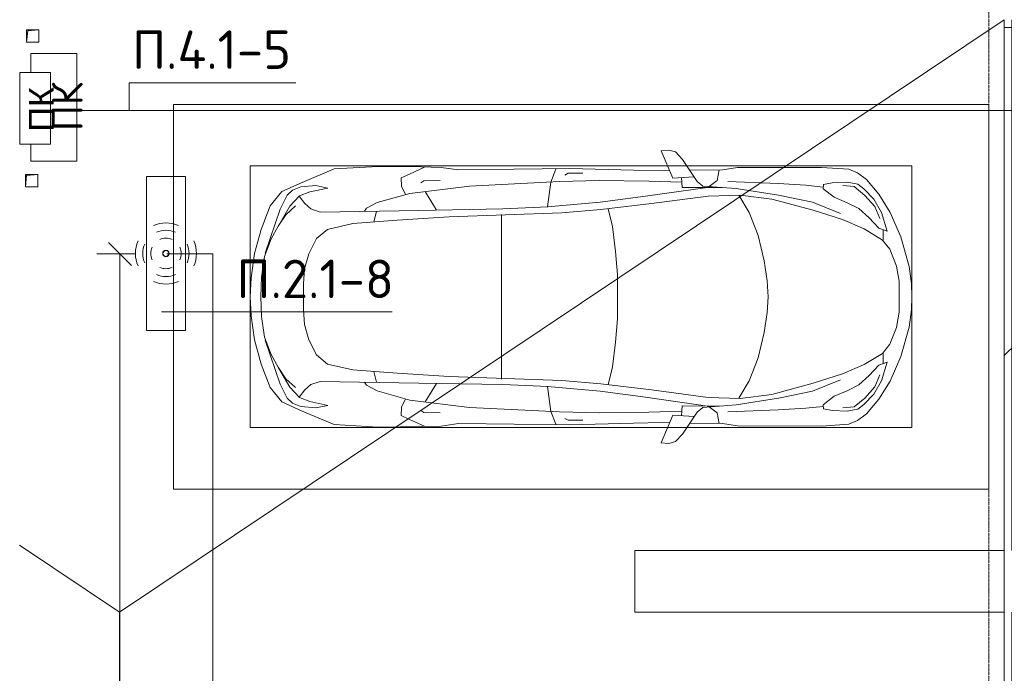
# Model space of a CAD drawing. Header units: millimetres. Extents: x -32229 to 170644, y -13689 to 125138.
# Tile 37 of 256: x -1164 to 5236, y 71103 to 75350. Entities that reach past the tile are written whole.
import ezdxf

# ---------------------------------------------------------------- set-up
doc = ezdxf.new("R2010")
doc.units = ezdxf.units.MM
doc.linetypes.add('ADSK_Линия сетки', pattern=[25, 20, -2.5, 0, -2.5])
for name, color, linetype, lineweight in [('A-ANNO-DIMS', 7, 'Continuous', 9), ('A-ANNO-DIMS-200', 7, 'Continuous', 9), ('A-ANNO-NOTE', 7, 'Continuous', 18), ('A-DETL-GENF', 7, 'Continuous', 18), ('A-DETL-THIN', 7, 'Continuous', 9), ('A-FLOR', 7, 'Continuous', 18), ('A-GENM', 7, 'Continuous', 18), ('C-PRKG', 7, 'Continuous', 18), ('G-ANNO-TEXT', 7, 'Continuous', 9), ('M-EQPM', 7, 'Continuous', 18), ('S-COLS', 7, 'Continuous', 18), ('S-GRID', 7, 'Continuous', 9)]:
    doc.layers.add(name, color=color, linetype=linetype, lineweight=lineweight)
doc.layers.add('A-DETL', color=7, linetype='Continuous', lineweight=9, true_color=0x00a600)
doc.styles.add('Arial', font='arial.ttf', dxfattribs={"height": 160})
doc.styles.add('GOST Common', font='GOST_Common.ttf', dxfattribs={"height": 200})
doc.styles.add('GOST Common_6', font='GOST_Common.ttf', dxfattribs={"width": 0.9, "height": 250})
doc.styles.add('ISOCPEUR', font='isocpeur.ttf', dxfattribs={"height": 250})
doc.dimstyles.new('ГОСТ_2_5_мм2', dxfattribs={"dimscale": 304.8, "dimtxt": 251.428749, "dimasz": 0.492126, "dimexe": 0.492126, "dimexo": 0.656168, "dimgap": 0.098425, "dimtad": 1, "dimdec": 0, "dimdsep": 46, "dimtxsty": 'GOST Common_6', "dimblk1": 'OBLIQUE', "dimblk2": 'OBLIQUE', "dimsah": 1, "dimcen": 0.09, "dimazin": 2, "dimtfac": 1, "dimtdec": 4, "dimtix": 1, "dimtmove": 0, "dimatfit": 3, "dimfxl": 1, "dimtvp": 1, "dimtolj": 1, "dimtzin": 0, "dimarcsym": 2})

# ---------------------------------------------------------------- blocks, each defined once
blk = doc.blocks.new('АР_Машиноместо - 5300x2500_С-V13--01 ЭО')
at = {"layer": 'A-DETL-GENF', "color": 253, "lineweight": 13, "true_color": 0xaaaaaa}
for p, q in [((1165.1, -503.1), (1052.6, -517.5)), ((1250, -500), (1165.1, -503.1)), ((1250, -500), (1334.9, -503.1)), ((1334.9, -503.1), (1447.4, -517.5)), ((861.8, -571.6), (701.8, -640.4)), ((1052.6, -517.5), (861.8, -571.6)), ((1447.4, -517.5), (1638.2, -571.6)), ((1638.2, -571.6), (1798.2, -640.4)), ((1050.7, -599.4), (941.4, -642.2)), ((1148.8, -583), (1050.7, -599.4)), ((1250, -581.6), (1148.8, -583)), ((1250, -581.6), (1351.2, -583)), ((1351.2, -583), (1449.3, -599.4)), ((1449.3, -599.4), (1558.6, -642.2)), ((701.8, -640.4), (584.4, -714.6)), ((703.5, -696.4), (616.5, -746.4)), ((824.6, -660.9), (703.5, -696.4)), ((804.5, -715.7), (824.6, -660.9)), ((881.5, -691.6), (809.1, -809.4)), ((888.4, -685.9), (815.2, -686.6)), ((941.4, -642.2), (881.5, -691.6)), ((1558.6, -642.2), (1618.5, -691.6)), ((1611.6, -685.9), (1684.8, -686.6)), ((1618.5, -691.6), (1690.9, -809.4)), ((1695.5, -715.7), (1675.4, -660.9)), ((1675.4, -660.9), (1796.5, -696.4)), ((1796.5, -696.4), (1883.5, -746.4)), ((1798.2, -640.4), (1915.6, -714.6)), ((584.4, -714.6), (489, -795.6)), ((616.5, -746.4), (550, -812.3)), ((737.5, -778.3), (804.5, -715.7)), ((1762.5, -778.3), (1695.5, -715.7)), ((1883.5, -746.4), (1950, -812.3)), ((1915.6, -714.6), (2011, -795.6)), ((489, -795.6), (445.9, -853.1)), ((550, -812.3), (519.1, -851.5)), ((677.4, -843.7), (737.5, -778.3)), ((809.1, -809.4), (749.2, -950.3)), ((1690.9, -809.4), (1750.8, -950.3)), ((1822.6, -843.7), (1762.5, -778.3)), ((1950, -812.3), (1980.9, -851.5)), ((2011, -795.6), (2054.1, -853.1)), ((445.9, -853.1), (420.9, -910.7)), ((519.1, -851.5), (505.7, -920)), ((639.1, -920), (677.4, -843.7)), ((1860.9, -920), (1822.6, -843.7)), ((1980.9, -851.5), (1994.3, -920)), ((2054.1, -853.1), (2079.1, -910.7)), ((420.9, -910.7), (409.5, -1087)), ((505.7, -920), (510.2, -1018.7)), ((603.4, -1004.8), (639.1, -920)), ((749.2, -950.3), (687.4, -1141)), ((1750.8, -950.3), (1812.6, -1141)), ((1896.6, -1004.8), (1860.9, -920)), ((1994.3, -920), (1989.8, -1018.7)), ((2079.1, -910.7), (2090.5, -1087)), ((510.2, -1018.7), (521.5, -1074.5)), ((548.5, -1076.2), (603.4, -1004.8)), ((1951.5, -1076.2), (1896.6, -1004.8)), ((1989.8, -1018.7), (1978.5, -1074.5)), ((409.5, -1087), (410.6, -1634.2)), ((521.5, -1074.5), (548.5, -1076.2)), ((1978.5, -1074.5), (1951.5, -1076.2)), ((2090.5, -1087), (2089.4, -1634.2)), ((687.4, -1141), (615.4, -1410.3)), ((1812.6, -1141), (1884.6, -1410.3)), ((615.4, -1410.3), (589.4, -1615.5)), ((852.8, -1499), (1016.6, -1459.9)), ((1016.6, -1459.9), (1146.9, -1439.4)), ((1146.9, -1439.4), (1250, -1434.1)), ((1353.1, -1439.4), (1250, -1434.1)), ((1483.4, -1459.9), (1353.1, -1439.4)), ((1647.2, -1499), (1483.4, -1459.9)), ((1884.6, -1410.3), (1910.6, -1615.5)), ((703.6, -1557.1), (852.8, -1499)), ((1796.4, -1557.1), (1647.2, -1499)), ((590.4, -1624.3), (703.6, -1557.1)), ((1909.6, -1624.3), (1796.4, -1557.1)), ((410.6, -1634.2), (426.5, -1730.9)), ((546.5, -1642.6), (530.6, -1857.6)), ((589.4, -1615.5), (595.8, -1824.8)), ((1910.6, -1615.5), (1904.2, -1824.8)), ((1953.5, -1642.6), (1969.4, -1857.6)), ((2089.4, -1634.2), (2073.5, -1730.9)), ((426.5, -1730.9), (427.5, -1943)), ((495, -1765.3), (426.6, -1753.4)), ((533.6, -1816.8), (495, -1765.3)), ((540.9, -1993.7), (539.8, -1733.1)), ((1959.1, -1993.7), (1960.2, -1733.1)), ((1966.4, -1816.8), (2005, -1765.3)), ((2005, -1765.3), (2073.4, -1753.4)), ((2073.5, -1730.9), (2072.5, -1943)), ((597, -2231), (535, -1798.3)), ((595.8, -1824.8), (644.6, -2191.8)), ((1904.2, -1824.8), (1855.4, -2191.8)), ((1903, -2231), (1965, -1798.3)), ((500.6, -1894.5), (357.8, -1990.1)), ((479.9, -2052.9), (471, -1914.3)), ((530.6, -1857.6), (500.6, -1894.5)), ((1969.4, -1857.6), (1999.4, -1894.5)), ((1999.4, -1894.5), (2142.2, -1990.1)), ((2020.1, -2052.9), (2029, -1914.3)), ((309.5, -2036.1), (296.8, -2079.9)), ((357.8, -1990.1), (309.5, -2036.1)), ((540.9, -1993.7), (476.3, -1997.9)), ((505.9, -1996), (500, -2210.1)), ((1959.1, -1993.7), (2023.7, -1997.9)), ((1994.1, -1996), (2000, -2210.1)), ((2142.2, -1990.1), (2190.5, -2036.1)), ((2190.5, -2036.1), (2203.2, -2079.9)), ((296.8, -2079.9), (301.4, -2130.5)), ((301.4, -2130.5), (479.9, -2052.9)), ((432.3, -2119.9), (430.7, -2073.9)), ((2198.6, -2130.5), (2020.1, -2052.9)), ((2067.7, -2119.9), (2069.3, -2073.9)), ((2203.2, -2079.9), (2198.6, -2130.5)), ((428.2, -2308.5), (432.3, -2119.9)), ((2071.8, -2308.5), (2067.7, -2119.9)), ((500, -2210.1), (495.7, -2532.3)), ((636.6, -2526.5), (597, -2231)), ((644.6, -2191.8), (684.2, -2522.3)), ((1855.4, -2191.8), (1815.8, -2522.3)), ((1863.4, -2526.5), (1903, -2231)), ((2000, -2210.1), (2004.3, -2532.3)), ((417.5, -2723), (428.2, -2308.5)), ((2082.5, -2723), (2071.8, -2308.5)), ((495.7, -2532.3), (501.4, -2789.7)), ((636.6, -2526.5), (665.8, -2867.4)), ((684.2, -2522.3), (704.9, -2775.5)), ((1815.8, -2522.3), (1795.1, -2775.5)), ((1863.4, -2526.5), (1834.2, -2867.4)), ((2004.3, -2532.3), (1998.6, -2789.7)), ((447.8, -2638.7), (447.8, -2733.7)), ((2052.2, -2638.7), (2052.2, -2733.7)), ((426.5, -3446.8), (417.5, -2723)), ((447.8, -2733.7), (459.7, -2756.2)), ((2052.2, -2733.7), (2040.3, -2756.2)), ((2073.5, -3446.8), (2082.5, -2723)), ((505.1, -2846.9), (420.9, -2813.3)), ((501.4, -2789.7), (530.9, -3374.8)), ((704.9, -2775.5), (731.2, -3507.6)), ((1795.1, -2775.5), (1768.8, -3507.6)), ((1998.6, -2789.7), (1969.1, -3374.8)), ((1994.9, -2846.9), (2079.1, -2813.3)), ((665.8, -2867.4), (505.1, -2846.9)), ((665.6, -2864.6), (678.7, -3159.5)), ((1834.4, -2864.6), (1821.3, -3159.5)), ((1834.2, -2867.4), (1994.9, -2846.9)), ((678.7, -3159.5), (689.3, -3705.5)), ((1821.3, -3159.5), (1810.7, -3705.5)), ((530.9, -3374.8), (578.7, -3762.9)), ((1969.1, -3374.8), (1921.3, -3762.9)), ((409.5, -3560), (426.5, -3446.8)), ((2090.5, -3560), (2073.5, -3446.8)), ((731.2, -3507.6), (752.2, -3845.6)), ((1768.8, -3507.6), (1747.8, -3845.6)), ((405.6, -3688.5), (409.5, -3560)), ((495.5, -3566.1), (496.8, -3671.6)), ((2004.5, -3566.1), (2003.2, -3671.6)), ((2094.4, -3688.5), (2090.5, -3560)), ((687.1, -3588.8), (566.5, -3663.9)), ((1812.9, -3588.8), (1933.5, -3663.9)), ((403.4, -3968), (405.6, -3688.5)), ((408.2, -3667), (453.1, -3766.3)), ((496.8, -3671.6), (510.1, -3691.5)), ((689.3, -3705.5), (699.7, -4345.5)), ((1810.7, -3705.5), (1800.3, -4345.5)), ((2003.2, -3671.6), (1989.9, -3691.5)), ((2091.8, -3667), (2046.9, -3766.3)), ((2096.6, -3968), (2094.4, -3688.5)), ((453.1, -3766.3), (478.4, -3819.3)), ((578.7, -3762.9), (638.7, -3975.4)), ((1921.3, -3762.9), (1861.3, -3975.4)), ((2046.9, -3766.3), (2021.6, -3819.3)), ((478.4, -3819.3), (532.5, -3818.1)), ((532.5, -3818.1), (585.5, -3790.5)), ((1967.5, -3818.1), (1914.5, -3790.5)), ((2021.6, -3819.3), (1967.5, -3818.1)), ((752.2, -3845.6), (774.4, -4132.9)), ((1747.8, -3845.6), (1725.6, -4132.9)), ((419.6, -4254.2), (403.4, -3968)), ((638.7, -3975.4), (675.2, -4045.5)), ((1861.3, -3975.4), (1824.8, -4045.5)), ((2080.4, -4254.2), (2096.6, -3968)), ((675.2, -4045.5), (694.6, -4057.6)), ((1824.8, -4045.5), (1805.4, -4057.6)), ((774.4, -4132.9), (812.5, -4298.9)), ((1725.6, -4132.9), (1687.5, -4298.9)), ((507.1, -4462.6), (419.6, -4254.2)), ((1992.9, -4462.6), (2080.4, -4254.2)), ((543.7, -4295.1), (528.4, -4374.7)), ((569.5, -4413.1), (543.7, -4295.1)), ((699.7, -4345.5), (679.6, -4406.3)), ((812.5, -4298.9), (872.7, -4370.2)), ((1687.5, -4298.9), (1627.3, -4370.2)), ((1800.3, -4345.5), (1820.4, -4406.3)), ((1930.5, -4413.1), (1956.3, -4295.1)), ((1956.3, -4295.1), (1971.6, -4374.7)), ((528.4, -4374.7), (536.4, -4471.4)), ((594.6, -4479.3), (569.5, -4413.1)), ((679.6, -4406.3), (645, -4445.5)), ((872.7, -4370.2), (970.5, -4419.3)), ((1627.3, -4370.2), (1529.5, -4419.3)), ((1820.4, -4406.3), (1855, -4445.5)), ((1905.4, -4479.3), (1930.5, -4413.1)), ((1971.6, -4374.7), (1963.6, -4471.4)), ((565.9, -4595.1), (507.1, -4462.6)), ((536.4, -4471.4), (557.5, -4525.7)), ((661.8, -4543.1), (594.6, -4479.3)), ((645, -4445.5), (597.3, -4481.4)), ((970.5, -4419.3), (1069.6, -4447.3)), ((1069.6, -4447.3), (1167.1, -4453.2)), ((1167.1, -4453.2), (1250, -4453.9)), ((1332.9, -4453.2), (1250, -4453.9)), ((1430.4, -4447.3), (1332.9, -4453.2)), ((1529.5, -4419.3), (1430.4, -4447.3)), ((1838.2, -4543.1), (1905.4, -4479.3)), ((1855, -4445.5), (1902.7, -4481.4)), ((1934.1, -4595.1), (1992.9, -4462.6)), ((1963.6, -4471.4), (1942.5, -4525.7)), ((557.5, -4525.7), (590.7, -4560.1)), ((717.1, -4568.9), (659.6, -4505.3)), ((788.5, -4617.7), (661.8, -4543.1)), ((1711.5, -4617.7), (1838.2, -4543.1)), ((1782.9, -4568.9), (1840.4, -4505.3)), ((1942.5, -4525.7), (1909.3, -4560.1)), ((659.1, -4669.9), (565.9, -4595.1)), ((590.7, -4560.1), (680.7, -4606.5)), ((680.7, -4606.5), (967, -4703.6)), ((791.3, -4619.7), (717.1, -4568.9)), ((1819.3, -4606.5), (1533, -4703.6)), ((1708.7, -4619.7), (1782.9, -4568.9)), ((1909.3, -4560.1), (1819.3, -4606.5)), ((1840.9, -4669.9), (1934.1, -4595.1)), ((812.7, -4729.4), (659.1, -4669.9)), ((873.9, -4665.1), (791.3, -4619.7)), ((988.2, -4706.7), (873.9, -4665.1)), ((1511.8, -4706.7), (1626.1, -4665.1)), ((1626.1, -4665.1), (1708.7, -4619.7)), ((1687.3, -4729.4), (1840.9, -4669.9)), ((970.2, -4771.8), (812.7, -4729.4)), ((1122.2, -4726.4), (988.2, -4706.7)), ((1250, -4731.7), (1122.2, -4726.4)), ((1250, -4731.7), (1377.8, -4726.4)), ((1377.8, -4726.4), (1511.8, -4706.7)), ((1529.8, -4771.8), (1687.3, -4729.4)), ((1126.4, -4794.1), (970.2, -4771.8)), ((1250, -4800), (1126.4, -4794.1)), ((1250, -4800), (1373.6, -4794.1)), ((1373.6, -4794.1), (1529.8, -4771.8))]:
    blk.add_line(p, q, dxfattribs=at)
at = {"layer": 'A-DETL-GENF', "color": 254, "lineweight": 13, "true_color": 0xd4d4d4}
for p, q in [((664.7, -739.9), (591.7, -805)), ((742.6, -707.8), (664.7, -739.9)), ((1757.4, -707.8), (1835.3, -739.9)), ((1835.3, -739.9), (1908.3, -805)), ((591.7, -805), (534.5, -874.4)), ((1908.3, -805), (1965.5, -874.4)), ((534.5, -874.4), (528.1, -949.5)), ((1965.5, -874.4), (1971.9, -949.5)), ((710.2, -962.8), (636.7, -1146)), ((1789.8, -962.8), (1863.3, -1146)), ((537.4, -1076.1), (524.9, -1188.6)), ((1962.6, -1076.1), (1975.1, -1188.6)), ((636.7, -1146), (590.3, -1367.8)), ((1863.3, -1146), (1909.7, -1367.8)), ((524.9, -1188.6), (513.9, -1368.9)), ((1975.1, -1188.6), (1986.1, -1368.9)), ((513.9, -1368.9), (502.3, -1696.3)), ((590.3, -1367.8), (546.5, -1642.6)), ((1909.7, -1367.8), (1953.5, -1642.6)), ((1986.1, -1368.9), (1997.7, -1696.3)), ((794.6, -2446), (955.7, -2426.8)), ((955.7, -2426.8), (1105.5, -2413.7)), ((1105.5, -2413.7), (1250, -2412.9)), ((1394.5, -2413.7), (1250, -2412.9)), ((1544.3, -2426.8), (1394.5, -2413.7)), ((1705.4, -2446), (1544.3, -2426.8)), ((677.9, -2473), (794.6, -2446)), ((1822.1, -2473), (1705.4, -2446)), ((715.1, -3168.3), (1250, -3167.3)), ((1784.9, -3168.3), (1250, -3167.3)), ((694.6, -3980.4), (765.1, -3996.8)), ((1805.4, -3980.4), (1734.9, -3996.8))]:
    blk.add_line(p, q, dxfattribs=at)
at = {"layer": 'C-PRKG', "color": 253, "lineweight": 13, "true_color": 0xaaaaaa}
for p, q in [((2500, 0), (0, 0)), ((0, 0), (0, -5300)), ((2500, 0), (2500, -5300)), ((400, -500), (400, -4800)), ((400, -500), (2100, -500)), ((2100, -500), (2100, -4800)), ((400, -4800), (2100, -4800)), ((2500, -5300), (0, -5300))]:
    blk.add_line(p, q, dxfattribs=at)
blk = doc.blocks.new('АР_Канал вертикальный прямоугольный - ПК-V65--01 ЭО')
at = {"layer": 'M-EQPM', "color": 253, "lineweight": 13, "true_color": 0xaaaaaa}
for p, q in [((-238.1, 150), (-350, 150)), ((-350, 150), (-350, -150)), ((-350, -150), (-350, 150)), ((-350, 150), (-238.1, 150)), ((350, 150), (226.6, 150)), ((226.6, 150), (350, 150)), ((350, -150), (350, 150)), ((350, 150), (350, -150)), ((-350, -150), (350, -150)), ((350, -150), (-350, -150))]:
    blk.add_line(p, q, dxfattribs=at)
blk = doc.blocks.new('АР_Канал вертикальный прямоугольный - ПК мал-5404803--01 ЭО')
at = {"layer": 'M-EQPM', "lineweight": 13, "true_color": 0xe2e2e2}
blk.add_hatch(color=254, dxfattribs=at).paths.add_polyline_path([(-40, -40), (-32, 32), (40, 40), (-40, 40)])
at = {"layer": 'M-EQPM', "color": 253, "lineweight": 13, "true_color": 0xaaaaaa}
for p, q in [((40, 40), (-40, 40)), ((-40, 40), (-40, -40)), ((40, 40), (-40, 40)), ((-40, 40), (-40, -40)), ((-40, -40), (-40, 40)), ((-40, 40), (40, 40)), ((-40, -40), (-32, 32)), ((-40, -40), (-32, 32)), ((-32, 32), (40, 40)), ((-32, 32), (40, 40)), ((40, -40), (40, 40)), ((40, 40), (40, -40)), ((-40, -40), (40, -40)), ((40, -40), (-40, -40))]:
    blk.add_line(p, q, dxfattribs=at)
blk = doc.blocks.new('АР-Заполнение деф_ шва - Д_ш_-4313385--01 ЭО')
at = {"layer": 'A-GENM', "color": 253, "lineweight": 13, "true_color": 0xaaaaaa}
blk.add_line((0, -25), (6450, -25), dxfattribs=at)
blk = doc.blocks.new('АР-Заполнение деф_ шва - Д_ш_-4332090--01 ЭО')
at = {"layer": 'A-GENM', "color": 253, "lineweight": 13, "true_color": 0xaaaaaa}
for p, q in [((0, 25), (6050, 25)), ((0, -25), (6050, -25))]:
    blk.add_line(p, q, dxfattribs=at)
blk = doc.blocks.new('АР-Заполнение деф_ шва - Д_ш_-4332162--01 ЭО')
at = {"layer": 'A-GENM', "color": 253, "lineweight": 13, "true_color": 0xaaaaaa}
for p, q in [((0, 25), (3450, 25)), ((0, -25), (3450, -25))]:
    blk.add_line(p, q, dxfattribs=at)
blk = doc.blocks.new('Наметкина 10_РД_АР_П_rvt-1--01 ЭО')
at = {"layer": 'A-FLOR', "color": 253, "lineweight": 13, "true_color": 0xaaaaaa}
for p, q in [((5235.3, 75350), (-514.7, 71500)), ((5235.3, 75350), (5235.3, 71900)), ((-514.7, 71500), (-1164.7, 71935.2)), ((-514.7, 67310), (-514.7, 71500)), ((5235.3, 71500), (5235.3, 65450))]:
    blk.add_line(p, q, dxfattribs=at)
at = {"layer": 'S-COLS', "color": 253, "lineweight": 15, "true_color": 0xaaaaaa}
for p, q in [((5235.3, 71900), (2835.3, 71900)), ((2835.3, 71900), (2835.3, 71500)), ((5235.3, 71500), (5235.3, 71900)), ((2835.3, 71500), (5235.3, 71500))]:
    blk.add_line(p, q, dxfattribs=at)
at = {"layer": 'A-GENM', "color": 253, "lineweight": 13, "true_color": 0xaaaaaa}
blk.add_blockref('АР-Заполнение деф_ шва - Д_ш_-4313385--01 ЭО', (5235.3, 75325), dxfattribs=at)
at = {"layer": 'A-GENM', "color": 253, "lineweight": 13, "true_color": 0xaaaaaa, "rotation": 270}
for name, p in [('АР-Заполнение деф_ шва - Д_ш_-4332162--01 ЭО', (5260.3, 75350)), ('АР-Заполнение деф_ шва - Д_ш_-4332090--01 ЭО', (5260.3, 71500))]:
    blk.add_blockref(name, p, dxfattribs=at)
at = {"layer": 'C-PRKG', "color": 253, "lineweight": 13, "true_color": 0xaaaaaa, "rotation": 269.9999999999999}
blk.add_blockref('АР_Машиноместо - 5300x2500_С-V13--01 ЭО', (5135.3, 74800), dxfattribs=at)
at = {"layer": 'M-EQPM', "color": 253, "lineweight": 13, "true_color": 0xaaaaaa}
for p in [(-1079.7, 75245), (-1086.6, 74305)]:
    blk.add_blockref('АР_Канал вертикальный прямоугольный - ПК мал-5404803--01 ЭО', p, dxfattribs=at)
at = {"layer": 'M-EQPM', "color": 253, "lineweight": 13, "true_color": 0xaaaaaa, "rotation": 90.0000000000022}
blk.add_blockref('АР_Канал вертикальный прямоугольный - ПК-V65--01 ЭО', (-941.6, 74780), dxfattribs=at)
at = {"layer": 'A-ANNO-NOTE', "color": 253, "lineweight": 5, "true_color": 0xaaaaaa, "insert": (-854.3, 74783.8), "char_height": 200, "width": 330, "attachment_point": 5, "rotation": 90, "line_spacing_factor": 1.022766, "style": 'GOST Common'}
blk.add_mtext('\\pt2540,5080,7620,10160,12700,15240,17780,20320,22860,25400,27940,30480,33020,35560,38100,40640,43180,45720,48260,50800,53340,55880,58420,60960,63500,66040,68580,71120,73660,76200,78740,81280;ПК', dxfattribs=at)
blk = doc.blocks.new('DIMBLOCK98--01 ЭО')
at = {"layer": 'A-ANNO-DIMS-200'}
for p, q in [((5310.3, 75150), (5310.3, 73092.7)), ((5310.3, 73242.7), (5310.3, 75150)), ((8810.8, 73224.2), (8810.8, 73392.7)), ((5310.3, 73242.7), (5385.3, 73317.7)), ((8810.8, 73242.7), (8885.8, 73317.7)), ((5310.3, 73242.7), (5235.3, 73167.7)), ((5310.3, 73242.7), (8810.8, 73242.7)), ((8810.8, 73242.7), (8735.8, 73167.7)), ((8810.8, 73242.7), (8810.8, 73224.2))]:
    blk.add_line(p, q, dxfattribs=at)
at = {"layer": 'A-ANNO-DIMS-200', "color": 0, "insert": (6745.2, 73599.4), "char_height": 250, "width": 756.843, "attachment_point": 1, "line_spacing_factor": 1.022761, "style": 'GOST Common_6'}
blk.add_mtext('3500', dxfattribs=at)
blk = doc.blocks.new('_Oblique')
at = {"color": 0, "linetype": 'ByBlock', "lineweight": -2}
blk.add_line((-0.5, -0.5), (0.5, 0.5), dxfattribs=at)
blk = doc.blocks.new('DIMBLOCK159--01 ЭО')
at = {"layer": 'A-ANNO-DIMS-200'}
for p, q in [((-512.5, 73828.3), (-587.5, 73903.3)), ((-407.8, 73828.3), (-662.5, 73828.3)), ((-512.5, 66828.3), (-512.5, 73828.3)), ((-512.5, 73828.3), (-437.5, 73753.3)), ((-512.5, 73828.3), (-407.8, 73828.3)), ((-512.5, 66828.3), (-587.5, 66903.3)), ((-408.7, 66828.3), (-662.5, 66828.3)), ((-512.5, 66828.3), (-437.5, 66753.3)), ((-512.5, 66828.3), (-408.7, 66828.3))]:
    blk.add_line(p, q, dxfattribs=at)
at = {"layer": 'A-ANNO-DIMS-200', "color": 0, "insert": (-869.2, 70012.9), "char_height": 250, "width": 756.843, "attachment_point": 1, "rotation": 90, "line_spacing_factor": 1.022761, "style": 'GOST Common_6'}
blk.add_mtext('7000', dxfattribs=at)

msp = doc.modelspace()

# ---------------------------------------------------------------- linework, layer by layer
at = {"layer": 'A-ANNO-NOTE', "color": 1, "lineweight": 9, "true_color": 0xff0000}
for p, q in [((-1163.7, 75006.6), (-1163.7, 74541.9)), ((-962.5, 75006.6), (-1163.7, 75006.6)), ((-962.5, 74541.9), (-962.5, 75006.6)), ((-1163.7, 74541.9), (-962.5, 74541.9))]:
    msp.add_line(p, q, dxfattribs=at)
at = {"layer": 'A-ANNO-NOTE', "color": 5, "lineweight": 9, "true_color": 0x0000ff}
for p, q in [((-339.7, 73330.9), (-339.7, 74330.9)), ((-339.7, 74330.9), (-87, 74330.9)), ((-87, 74330.9), (-87, 73330.9)), ((-87, 73330.9), (-339.7, 73330.9))]:
    msp.add_line(p, q, dxfattribs=at)
for centre in [(-214.1, 73830.9), (-213.2, 73831.8), (-213.2, 73830.1), (-212.3, 73830.9)]:
    msp.add_circle(centre, 20, dxfattribs=at)
for centre, radius, start, end in [((-213.2, 73830.1), 199.6, 66, 114), ((-213.2, 73830.1), 151.5, 66, 114), ((-213.2, 73830.1), 99.8, 66, 114), ((-212.3, 73830.9), 199.6, 156, 204), ((-212.3, 73830.9), 151.5, 156, 204), ((-212.3, 73830.9), 99.8, 156, 204), ((-214.1, 73830.9), 99.8, 336, 24), ((-214.1, 73830.9), 151.5, 336, 24), ((-214.1, 73830.9), 199.6, 336, 24), ((-213.2, 73831.8), 99.8, 246, 294), ((-213.2, 73831.8), 151.5, 246, 294), ((-213.2, 73831.8), 199.6, 246, 294)]:
    msp.add_arc(centre, radius, start, end, dxfattribs=at)
at = {"layer": 'A-DETL', "color": 1, "true_color": 0xff0000}
msp.add_line((-964.3, 74760), (7635.7, 74760), dxfattribs=at)
at = {"layer": 'A-DETL', "color": 5, "true_color": 0x0000ff}
for p, q in [((92.2, 73828.3), (-207.8, 73828.3)), ((92.2, 44828.3), (92.2, 73828.3))]:
    msp.add_line(p, q, dxfattribs=at)
at = {"layer": 'A-DETL-THIN'}
for p, q in [((632.2, 74940), (-453, 74940)), ((-453, 74940), (-453, 74760)), ((-242.3, 73450.7), (1257.7, 73450.7))]:
    msp.add_line(p, q, dxfattribs=at)
at = {"layer": 'S-GRID', "color": 253, "linetype": 'ADSK_Линия сетки', "true_color": 0xaaaaaa}
msp.add_line((5135.3, -12088.9), (5135.3, 125138.4), dxfattribs=at)

# ---------------------------------------------------------------- block references
at = {"lineweight": 5}
msp.add_blockref('Наметкина 10_РД_АР_П_rvt-1--01 ЭО', (0, 0), dxfattribs=at)

# ---------------------------------------------------------------- texts
at = {"layer": 'A-ANNO-NOTE', "color": 1, "lineweight": 9, "true_color": 0xff0000, "insert": (-1023.1, 74766.9), "char_height": 160, "width": 280.78, "attachment_point": 5, "rotation": 90, "line_spacing_factor": 0.936439, "style": 'Arial'}
msp.add_mtext('\\pt0.0208,0.04,0.0608,0.08,0.1008,0.12,0.1408,0.16,0.1808,0.2,0.2208,0.24,0.2608,0.28,0.3008,0.32,0.3408,0.36,0.3808,0.4,0.4208,0.44,0.4608,0.48,0.5008,0.52,0.5408,0.56,0.5808,0.6,0.6208,0.64;ПК', dxfattribs=at)
at = {"layer": 'G-ANNO-TEXT', "char_height": 250, "line_spacing_factor": 1.139951, "style": 'ISOCPEUR'}
for s, insert, width, attachment_point in [('\\pt600,1200,1800,2400,3000,3600,4200,4800,5400,6000,6600,7200,7800,8400,9000,9600,10200,10800,11400,12000,12600,13200,13800,14400,15000,15600,16200,16800,17400,18000,18600,19200;П.4.1-5', (600.5, 75280.3), 1028.18, 3), ('\\pt600,1200,1800,2400,3000,3600,4200,4800,5400,6000,6600,7200,7800,8400,9000,9600,10200,10800,11400,12000,12600,13200,13800,14400,15000,15600,16200,16800,17400,18000,18600,19200;П.2.1-8', (245.4, 73791.1), 1016.06, 1)]:
    msp.add_mtext(s, dxfattribs=dict(at, insert=insert, width=width, attachment_point=attachment_point))

# ---------------------------------------------------------------- dimensions: what is measured, and where the dimension line sits
at = {"layer": 'A-ANNO-DIMS'}
dim = msp.add_linear_dim(base=(8810.7514, 73242.7301), p1=(5310.2942, 75350.0074), p2=(8810.7514, 73024.2126), dimstyle='ГОСТ_2_5_мм2', override={"dimpost": '<>', "dimfxl": 4202.680387}, dxfattribs=at)
dim.commit()
dim.dimension.update_dxf_attribs({"geometry": 'DIMBLOCK98--01 ЭО', "text_midpoint": (7060.5228, 73397.7301)})
dim = msp.add_linear_dim(base=(-512.5, 73828.3), p1=(-208.7, 66828.3), p2=(-207.8, 73828.3), angle=90, dimstyle='ГОСТ_2_5_мм2', override={"dimpost": '<>', "dimfxl": 6999.969204}, dxfattribs=at)
dim.commit()
dim.dimension.update_dxf_attribs({"geometry": 'DIMBLOCK159--01 ЭО', "text_midpoint": (-667.5, 70328.3)})

doc.saveas('drawing.dxf')
